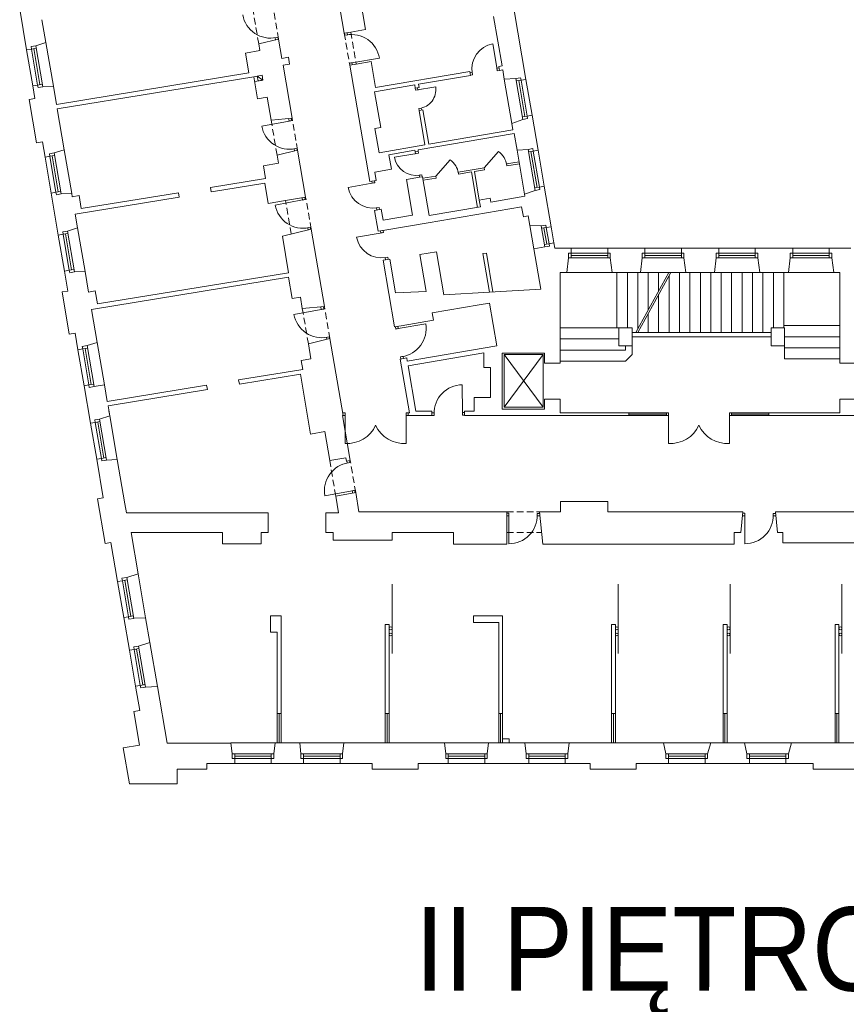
# Model space of a CAD drawing. Header units: centimetres. Extents: x 695802 to 711011, y 25963 to 44188.
# Tile 142 of 157: x 701340 to 701467, y 40431 to 40582. Entities that reach past the tile are written whole.
import ezdxf

# ---------------------------------------------------------------- set-up
doc = ezdxf.new("R2010")
doc.units = ezdxf.units.CM
doc.linetypes.add('DASHED', pattern=[19.05, 12.7, -6.35])
for name, color, linetype, lineweight in [('Drzwi i okna', 51, 'Continuous', 9), ('Kanały wentylacyjne', 3, 'Continuous', 9), ('Opis', 102, 'Continuous', 9), ('Przekrojowa', 253, 'Continuous', 25), ('Ramka', 255, 'Continuous', 9), ('Widokowa', 140, 'Continuous', 9)]:
    doc.layers.add(name, color=color, linetype=linetype, lineweight=lineweight)
doc.styles.add('ARIELCE', font='arial.ttf', dxfattribs={"width": 0.9})

# ---------------------------------------------------------------- blocks, each defined once
blk = doc.blocks.new('zw$2918')
at = {"layer": 'Drzwi i okna', "color": 0, "lineweight": 0}
for p, q in [((1137, -1809.3), (1145.8, -1807.7)), ((1138, -1809.1), (1139.1, -1815.5)), ((1145.8, -1807.7), (1146.9, -1813.6)), ((1351.6, -1801.4), (1350.5, -1794.9)), ((1360.5, -1799.9), (1351.6, -1801.4)), ((1359.5, -1800.1), (1358.4, -1793.6)), ((1818.8, -1907), (1805.9, -1828.1)), ((1373.6, -1885.8), (1458, -1871.9)), ((1374.6, -1885.7), (1365.7, -1887.1)), ((1365.7, -1887.1), (1366.8, -1893.5)), ((1374.7, -1892.2), (1373.6, -1885.8)), ((1817.9, -1901.6), (1819.4, -1910.5)), ((1824.5, -1901.5), (1818.1, -1902.6)), ((1742.2, -1915), (1735.7, -1916.1)), ((1743.5, -1922.9), (1737, -1924)), ((1742, -1914), (1743.5, -1922.9)), ((1819.4, -1910.5), (1825.8, -1909.4)), ((1568.7, -1970.2), (1567.6, -1963.7)), ((1568.7, -1970.2), (1630.4, -1960.2)), ((1575.6, -1969), (1574.5, -1962.5)), ((1577.6, -1968.8), (1568.7, -1970.2)), ((1585.5, -2025.1), (1578.6, -2026.3)), ((1586.5, -2031.5), (1585.5, -2025.1)), ((1578.6, -2026.3), (1579.6, -2032.7)), ((1180.6, -2064.7), (1096.5, -2080.2)), ((1179.1, -2056.7), (1180.6, -2064.7)), ((1179.6, -2064.9), (1188.4, -2063.3)), ((1188.4, -2063.3), (1187.1, -2056.2)), ((1195.3, -2150.4), (1204.2, -2148.8)), ((1196.3, -2150.2), (1197.3, -2155.8)), ((1204.2, -2148.8), (1205.2, -2154.5)), ((1572.8, -2164.4), (1503.7, -2175.8)), ((1568.4, -2165.1), (1567.3, -2158.6)), ((1568.4, -2165.1), (1577.2, -2163.6)), ((1577.2, -2163.6), (1576.2, -2157.1)), ((1579.3, -2231.1), (1588.2, -2229.7)), ((1580.4, -2237.5), (1579.3, -2231.1)), ((1588.2, -2229.7), (1589.2, -2236.1)), ((1440.3, -2254.8), (1361.5, -2268.6)), ((1434.7, -2249.2), (1435.8, -2255.6)), ((1434.8, -2255.8), (1443.7, -2254.2)), ((1443.7, -2254.2), (1442.6, -2247.8)), ((1222, -2307.2), (1137.9, -2322.7)), ((1220.8, -2300.3), (1222, -2307.2)), ((1221.1, -2307.4), (1229.9, -2305.8)), ((1229.9, -2305.8), (1228.6, -2298.7)), ((1448.1, -2331.5), (1456.9, -2330)), ((1449.1, -2331.4), (1450.2, -2337.9)), ((1456.9, -2330), (1458.1, -2336.5)), ((1236.8, -2392.9), (1245.6, -2391.2)), ((1237.8, -2392.7), (1238.9, -2399)), ((1245.6, -2391.2), (1246.7, -2397)), ((1466.6, -2407.6), (1387.8, -2421.4)), ((1461, -2402), (1462.2, -2408.4)), ((1461.2, -2408.5), (1470, -2407)), ((1470, -2407), (1468.9, -2400.6)), ((1474.4, -2484.3), (1483.3, -2482.8)), ((1475.4, -2484.1), (1476.5, -2490.6)), ((1483.3, -2482.8), (1484.4, -2489.3)), ((1279.5, -2643.3), (1195.4, -2658.8)), ((1278, -2635.3), (1279.5, -2643.3)), ((1278.5, -2643.5), (1287.4, -2641.9)), ((1287.4, -2641.9), (1286, -2634.6)), ((1515.7, -2701.9), (1600, -2687.6)), ((1507.8, -2703.3), (1506.6, -2696.3)), ((1516.7, -2701.7), (1507.8, -2703.3)), ((1514.5, -2695), (1515.7, -2701.9)), ((1294.2, -2729), (1303.1, -2727.4)), ((1295.2, -2728.8), (1296.4, -2735.1)), ((1303.1, -2727.4), (1304.2, -2733.2)), ((1531.2, -2787.4), (1522.3, -2788.9)), ((1522.3, -2788.9), (1523.3, -2794.9)), ((1530.2, -2787.6), (1531.2, -2793.6)), ((1712.5, -2960), (1712.1, -2874.5)), ((1352.7, -2961.1), (1346.2, -2961.1)), ((1352.6, -2970.1), (1352.7, -2961.1)), ((1539.7, -2970.1), (1539.7, -2961.1)), ((1539.7, -2961.1), (1546.2, -2961.1)), ((1625.6, -2960.5), (1619, -2960.5)), ((1625.6, -2959.5), (1625.6, -2968.5)), ((1712.5, -2959), (1712.5, -2968)), ((1719, -2960), (1712.5, -2960)), ((2344.7, -2961.1), (2338.2, -2961.1)), ((2344.7, -2970.1), (2344.7, -2961.1)), ((2531.8, -2970.1), (2531.7, -2961.1)), ((2531.7, -2961.1), (2538.2, -2961.1)), ((1346.2, -2969.1), (1352.6, -2969.1)), ((1352.6, -2969.1), (1352.5, -3054.6)), ((1546.2, -2969.1), (1539.7, -2969.1)), ((1539.7, -2969.1), (1539.8, -3054.6)), ((1625.6, -2968.5), (1619, -2968.5)), ((1712.5, -2968), (1719, -2968)), ((2338.2, -2969.1), (2344.7, -2969.1)), ((2344.7, -2969.1), (2344.6, -3054.6)), ((2538.2, -2969.1), (2531.8, -2969.1)), ((2531.8, -2969.1), (2531.9, -3054.6)), ((1359.2, -3114.6), (1358.2, -3109)), ((1358.2, -3114.8), (1367, -3113.2)), ((1367, -3113.2), (1366, -3107.4)), ((1374.5, -3200.2), (1290.3, -3215.2)), ((1373.5, -3200.3), (1382.3, -3198.7)), ((1375.7, -3207.2), (1374.5, -3200.2)), ((1382.3, -3198.7), (1383.6, -3205.9)), ((1855.3, -3269), (1848.8, -3269)), ((1848.8, -3277), (1855.3, -3277)), ((1855.3, -3277), (1855.1, -3362.5)), ((1855.3, -3278), (1855.3, -3269)), ((1942.2, -3278.2), (1942.2, -3269.2)), ((1942.2, -3269.2), (1948.8, -3269.2)), ((1942.2, -3277.2), (1950.1, -3277.2)), ((2571.6, -3277), (2579.4, -3277)), ((2579.4, -3269), (2572.9, -3269)), ((2579.4, -3277), (2579.3, -3362.5)), ((2579.4, -3278), (2579.4, -3269)), ((2666.3, -3278.2), (2666.3, -3269.2)), ((2666.3, -3269.2), (2672.9, -3269.2)), ((2666.3, -3277.2), (2674.2, -3277.2))]:
    blk.add_line(p, q, dxfattribs=at)
at = {"layer": 'Drzwi i okna', "color": 0, "lineweight": 0, "ltscale": 1.6}
for p, q in [((1778.9, -2208.5), (1823.5, -2158.4)), ((1630.6, -2233.8), (1675.1, -2183.8))]:
    blk.add_line(p, q, dxfattribs=at)
for centre, radius, start, end in [((1123.5, -1723.6), 86.7, 190.2929, 281.9036), ((1372.3, -1885.9), 86.7, 9.2331, 100.8437), ((1573.2, -1968.6), 57.8, 276.9522, 8.388), ((1181.8, -2064.7), 86.7, 190.2929, 281.9036), ((1787, -2208.6), 62, 8.3094, 53.9766), ((1638.7, -2234), 62, 8.3094, 53.9766), ((1223.3, -2307.2), 86.7, 190.2929, 281.9036), ((1280.8, -2643.3), 86.7, 190.2929, 281.9036), ((1514.5, -2702.3), 86.7, 278.1541, 9.7648), ((1712.3, -2961.3), 86.7, 90.1458, 181.7564), ((1359.1, -2959.4), 95.4, 266.0716, 335.8764), ((1533.3, -2959.4), 95.4, 204.1236, 273.9284), ((2351.1, -2959.4), 95.4, 266.0716, 335.8764), ((2525.3, -2959.4), 95.4, 204.1236, 273.9284), ((1375.7, -3199.7), 86.7, 98.6519, 190.2626), ((1855.5, -3275.8), 86.7, 269.7794, 1.39), ((2579.6, -3275.8), 86.7, 269.7794, 1.39)]:
    blk.add_arc(centre, radius, start, end, dxfattribs=at)
at = {"layer": 'Drzwi i okna', "color": 0, "lineweight": 0}
for centre, radius, start, end in [((1819.3, -1904.7), 77.8, 99.9306, 189.3047), ((1357.5, -1809.3), 78.2, 277.7082, 281.0068), ((1741.5, -1918.6), 78.2, 7.6634, 10.962), ((1198.1, -2141), 78.2, 98.7681, 102.0666), ((1570.3, -2164.2), 67.5, 189.8932, 279.8733), ((1569.9, -2153.5), 78.2, 277.7578, 281.0564), ((1452.6, -2332), 78.2, 98.2531, 101.5517), ((1437.9, -2254.4), 77.8, 190.5203, 279.8944), ((1239.5, -2383.4), 78.2, 98.7681, 102.0666), ((1479, -2484.8), 78.2, 98.2531, 101.5517), ((1464.2, -2407.1), 77.8, 190.5203, 279.8944), ((1297, -2719.6), 78.2, 98.7681, 102.0666), ((1525.4, -2779.5), 78.2, 97.9911, 101.2896), ((1634.4, -2963.8), 78.2, 358.6209, 1.9195), ((1430.8, -2965.8), 78.2, 178.2653, 181.5639), ((1461.5, -2965.8), 78.2, 358.4361, 1.7347), ((2422.8, -2965.8), 78.2, 178.2653, 181.5639), ((2453.6, -2965.8), 78.2, 358.4361, 1.7347), ((1364.1, -3122.6), 78.2, 278.4889, 281.7875), ((1933.4, -3273.7), 78.2, 178.2545, 181.5531), ((2657.5, -3273.7), 78.2, 178.2545, 181.5531)]:
    blk.add_arc(centre, radius, start, end, dxfattribs=at)
at = {"layer": 'Kanały wentylacyjne', "color": 0, "lineweight": 0}
for p, q in [((1093.3, -1925.2), (1072.1, -1928.8)), ((1083.1, -1926.9), (1097.9, -1924.4)), ((1085.7, -1941.7), (1083.1, -1926.9)), ((1083.1, -1926.9), (1100.4, -1939.1)), ((1097.9, -1924.4), (1100.4, -1939.1)), ((1095.9, -1939.9), (1074.7, -1943.6)), ((1100.4, -1939.1), (1085.7, -1941.7))]:
    blk.add_line(p, q, dxfattribs=at)
at = {"layer": 'Przekrojowa', "color": 0, "lineweight": 0, "ltscale": 1.6}
for p, q in [((1301.4, -1512.1), (1349.9, -1795)), ((1385.2, -1607.3), (1415.4, -1783.7)), ((375.3, -1846.3), (353.9, -1721.1)), ((1907.2, -1936.8), (1869.9, -1718.9)), ((1834, -1895.8), (1808.1, -1744.1)), ((422.3, -1753.6), (434.3, -1823.6)), ((1148.5, -1813.2), (1087.4, -1828.1)), ((1148.5, -1813.2), (1158.6, -1872.4)), ((1349.9, -1795), (1369.8, -1791.6)), ((1369.8, -1791.6), (1415.4, -1783.8)), ((434.3, -1823.6), (403.3, -1833.7)), ((1087.4, -1828.1), (1090.9, -1848.4)), ((1090.9, -1848.4), (1046.5, -1856)), ((1046.5, -1856), (1057, -1917.1)), ((1158.6, -1872.4), (1178.3, -1869)), ((1178.3, -1869), (1181.9, -1889.7)), ((1162.2, -1893.1), (1181.9, -1889.7)), ((1162.2, -1893.1), (1190, -2055.7)), ((1190, -2055.7), (1162.2, -1893.1)), ((1366.8, -1893.5), (1386.7, -1890.1)), ((1366.8, -1893.5), (1427.9, -2250.3)), ((1386.7, -1890.1), (1432.3, -1882.3)), ((1432.3, -1882.3), (1445.9, -1962.2)), ((1823.8, -1897.6), (1834, -1895.8)), ((1823.8, -1897.6), (1825.8, -1909.4)), ((1057, -1917.1), (466.8, -2013.8)), ((1072.1, -1928.8), (469.2, -2027.6)), ((1083.8, -1996.7), (1072.1, -1928.8)), ((1445.9, -1962.2), (1735.1, -1912.7)), ((1577.8, -1951.8), (1737.1, -1924.6)), ((1735.1, -1912.7), (1737.1, -1924.6)), ((1825.8, -1909.4), (1836.1, -1907.7)), ((1836.1, -1907.7), (1841, -1936.4)), ((1841, -1936.4), (1876.5, -1934.1)), ((394.2, -1956.7), (400.7, -1995.2)), ((457.3, -1957.9), (424.7, -1959.2)), ((466.8, -2013.8), (457.3, -1957.9)), ((1443, -1974.9), (1566, -1953.8)), ((1566, -1953.8), (1567.6, -1963.7)), ((1567.6, -1963.7), (1579.5, -1961.7)), ((1577.8, -1951.8), (1579.5, -1961.7)), ((1113.3, -1991.7), (1083.8, -1996.7)), ((1125.3, -2061.7), (1113.3, -1991.7)), ((1443, -1974.9), (1461.8, -2084.3)), ((400.7, -1995.2), (383, -1998.2)), ((405.7, -2131.3), (383, -1998.2)), ((469.2, -2027.6), (490.6, -2152.8)), ((1579.5, -2032.7), (1591.3, -2030.7)), ((1579.5, -2032.7), (1597.6, -2138.1)), ((1591.3, -2030.7), (1609.4, -2136.1)), ((1944.4, -2154.6), (1926, -2047.2)), ((1190, -2055.7), (1125.3, -2061.7)), ((1443.8, -2087.3), (1461.8, -2084.3)), ((1864.2, -2072.4), (1898, -2059.9)), ((1864.2, -2072.4), (1867.6, -2092)), ((1456.6, -2162.2), (1443.8, -2087.3)), ((1576.5, -2153), (1871.2, -2102.6)), ((1609.4, -2136.1), (1867.6, -2092)), ((1880, -2154.2), (1871.2, -2102.6)), ((423.5, -2128.2), (405.7, -2131.3)), ((431.6, -2175.6), (423.5, -2128.2)), ((1597.6, -2138.1), (1456.6, -2162.2)), ((490.6, -2152.8), (459.6, -2162.9)), ((1206.8, -2154.3), (1143.8, -2169.6)), ((1143.8, -2169.6), (1148, -2194.6)), ((1231.4, -2298.2), (1206.8, -2154.3)), ((1486.8, -2168.3), (1566.6, -2154.7)), ((1494.4, -2212.7), (1486.8, -2168.3)), ((1566.6, -2154.7), (1567.3, -2158.6)), ((1567.3, -2158.6), (1577.1, -2156.9)), ((1576.5, -2153), (1577.1, -2156.9)), ((1880, -2154.2), (1913.8, -2152)), ((1148, -2194.6), (1101.7, -2202.5)), ((1101.7, -2202.5), (1108.3, -2241.1)), ((1443.7, -2221.3), (1494.4, -2212.7)), ((1443.7, -2221.3), (1448.1, -2246.9)), ((1580.4, -2237.5), (1590.2, -2235.8)), ((1590.2, -2235.8), (1610, -2355.2)), ((1108.3, -2241.1), (939.6, -2268.7)), ((1105.7, -2255.7), (942.1, -2282.5)), ((1116.4, -2317.8), (1105.7, -2255.7)), ((1427.9, -2250.3), (1448.1, -2246.9)), ((1580.4, -2237.5), (1540.9, -2244.3)), ((1559.1, -2353.8), (1540.9, -2244.3)), ((1963.3, -2265), (1984.5, -2389.1)), ((472.5, -2415.1), (450.5, -2285.9)), ((513.6, -2287.2), (481, -2288.5)), ((515.2, -2297), (513.6, -2287.2)), ((536, -2293.6), (515.2, -2297)), ((542.8, -2333.8), (536, -2293.6)), ((840.9, -2284.9), (542.8, -2333.8)), ((840.9, -2284.9), (843.2, -2298.7)), ((939.6, -2268.7), (941.9, -2282.5)), ((1904.2, -2295.8), (1799.8, -2313.6)), ((1903.1, -2289.6), (1935.3, -2277.7)), ((1903.1, -2289.6), (1904.2, -2295.8)), ((843.2, -2298.7), (524.5, -2351)), ((1169.6, -2308.7), (1116.4, -2317.8)), ((1231.4, -2298.2), (1169.6, -2308.7)), ((1797.7, -2301.8), (1764.2, -2307.5)), ((1767.8, -2328.2), (1764.2, -2307.5)), ((1799.8, -2313.6), (1797.7, -2301.8)), ((531.5, -2392.3), (524.5, -2351)), ((1443.1, -2339), (1463.3, -2335.6)), ((1443.1, -2339), (1454.1, -2403.1)), ((1468.9, -2369.2), (1463.3, -2335.6)), ((1559.1, -2353.8), (1468.9, -2369.2)), ((1607.4, -2376.9), (1894.2, -2327.9)), ((1767.8, -2328.2), (1610, -2355.2)), ((1899.4, -2358.5), (1894.2, -2327.9)), ((1899.4, -2358.5), (1914.5, -2355.9)), ((1919.6, -2385.9), (1914.5, -2355.9)), ((1474.3, -2399.7), (1607.4, -2376.9)), ((1919.6, -2385.9), (1953.9, -2386.5)), ((531.5, -2392.3), (500.6, -2402.4)), ((1248.3, -2396.7), (1159.9, -2418.3)), ((1288.9, -2634.3), (1248.3, -2396.7)), ((1454.1, -2403.1), (1474.3, -2399.7)), ((1159.9, -2418.3), (1179.1, -2530.4)), ((1993, -2438.8), (1993.9, -2444.3)), ((1993, -2438.8), (1995.8, -2455.3)), ((1581.5, -2474.7), (1632.8, -2465.9)), ((1581.5, -2474.7), (1599.9, -2582.3)), ((1632.8, -2465.9), (1655.4, -2598)), ((1965, -2451.5), (1931.8, -2457.2)), ((1931.8, -2457.2), (1952.9, -2580.6)), ((1931.8, -2457.2), (1932.7, -2462.3)), ((2046.2, -2455.3), (1995.8, -2455.3)), ((2272.2, -2455.3), (2158.2, -2455.3)), ((2499.2, -2455.3), (2384.2, -2455.3)), ((2726.2, -2455.3), (2611.2, -2455.3)), ((2903.8, -2455.3), (2838.2, -2455.3)), ((1469.3, -2491.8), (1489.5, -2488.4)), ((1469.3, -2491.8), (1504.5, -2696.8)), ((1489.5, -2488.4), (1507.2, -2591.9)), ((2032.6, -2530.3), (2038.4, -2485.1)), ((2171.7, -2530.3), (2166, -2485.1)), ((2258.6, -2530.3), (2264.4, -2485.1)), ((2397.7, -2530.3), (2392, -2485.1)), ((2485.6, -2530.3), (2491.4, -2485.1)), ((2624.7, -2530.3), (2619, -2485.1)), ((2712.6, -2530.3), (2718.4, -2485.1)), ((2851.7, -2530.3), (2846, -2485.1)), ((501.9, -2586.6), (491.4, -2525.5)), ((554.5, -2526.7), (522, -2528)), ((554.5, -2526.7), (565.3, -2589.8)), ((1179.1, -2530.4), (592.9, -2626.5)), ((2011.9, -2808.1), (2011.9, -2530.3)), ((2032.6, -2530.3), (2011.9, -2530.3)), ((2258.6, -2530.3), (2171.7, -2530.3)), ((2485.6, -2530.3), (2397.7, -2530.3)), ((2712.6, -2530.3), (2624.7, -2530.3)), ((2870.9, -2530.3), (2851.7, -2530.3)), ((2870.9, -2808.1), (2870.9, -2530.3)), ((1179.2, -2544.6), (574.5, -2643.7)), ((1179.2, -2544.6), (1190.3, -2609.6)), ((501.9, -2586.6), (484.1, -2589.6)), ((506.2, -2718.7), (484.1, -2589.6)), ((586, -2586.4), (565.3, -2589.8)), ((592.9, -2626.5), (586, -2586.4)), ((1507.2, -2591.9), (1600.9, -2588.2)), ((1599.9, -2582.3), (1600.9, -2588.2)), ((1795.1, -2589.8), (1655.4, -2598)), ((1952.9, -2580.6), (1795.1, -2589.8)), ((1190.3, -2609.6), (1215.2, -2605.3)), ((1215.2, -2605.3), (1221.2, -2640.6)), ((1619.4, -2653.9), (1764.3, -2629.1)), ((1764.3, -2629.1), (1795.8, -2623.7)), ((1818.2, -2754.8), (1795.8, -2623.7)), ((574.5, -2643.7), (591.7, -2744.2)), ((1288.9, -2634.3), (1221.2, -2640.6)), ((1623.2, -2676.5), (1619.4, -2653.9)), ((1524.7, -2693.4), (1623.2, -2676.5)), ((523.9, -2715.7), (506.2, -2718.7)), ((532.7, -2767), (523.9, -2715.7)), ((1504.5, -2696.8), (1524.7, -2693.4)), ((2191.9, -2699.8), (2191.9, -2754.8)), ((2232.9, -2699.8), (2191.9, -2699.8)), ((2232.9, -2754.8), (2232.9, -2699.8)), ((2659.9, -2754.8), (2659.9, -2699.8)), ((2700.9, -2699.8), (2659.9, -2699.8)), ((2700.9, -2754.8), (2700.9, -2699.8)), ((591.7, -2744.2), (560.7, -2754.3)), ((1305.8, -2732.9), (1239.8, -2748.9)), ((1239.8, -2748.9), (1247.6, -2794.5)), ((1346.2, -2969.1), (1305.8, -2732.9)), ((2232.9, -2726.8), (2659.9, -2726.8)), ((1543.2, -2801.8), (1818.2, -2754.8)), ((1545.7, -2816.2), (1778.5, -2776.4)), ((1778.5, -2821.3), (1778.5, -2776.4)), ((1834.3, -2949.8), (1834.3, -2777)), ((1834.3, -2777), (1963.9, -2777)), ((1963.9, -2777), (1963.9, -2808.1)), ((2191.9, -2754.8), (2232.9, -2754.8)), ((2659.9, -2754.8), (2700.9, -2754.8)), ((1247.6, -2794.5), (1218, -2799.6)), ((1218, -2799.6), (1222.7, -2827.2)), ((1521.4, -2795.4), (1541.5, -2792)), ((1521.4, -2795.4), (1549.7, -2961.1)), ((1541.6, -2791.9), (1543.2, -2801.8)), ((2011.9, -2808.1), (1963.9, -2808.1)), ((2918.9, -2808.1), (2870.9, -2808.1)), ((1222.7, -2827.2), (1025.6, -2859.6)), ((1545.7, -2816.2), (1569.5, -2955.1)), ((1798.5, -2821.3), (1778.5, -2821.3)), ((1798.5, -2913.3), (1798.5, -2821.3)), ((1025.6, -2859.6), (1028, -2873.1)), ((1215.3, -2842.4), (1028, -2873.1)), ((1246.6, -3025.7), (1215.3, -2842.4)), ((571.3, -2992.7), (551.6, -2877.4)), ((582.2, -2880), (614, -2874.6)), ((614, -2874.6), (622.7, -2925.6)), ((927.6, -2875.6), (622.7, -2925.6)), ((930, -2889.1), (625, -2939.1)), ((927.6, -2875.6), (930, -2889.1)), ((1748.5, -2955.1), (1748.5, -2913.3)), ((1748.5, -2913.3), (1798.5, -2913.3)), ((2011.9, -2919.1), (1963.9, -2919.1)), ((1963.9, -2919.1), (1963.9, -2949.8)), ((2011.9, -2961.1), (2011.9, -2919.1)), ((2870.9, -2961.1), (2870.9, -2919.1)), ((2918.9, -2919.1), (2870.9, -2919.1)), ((625, -2939.1), (630.3, -2970)), ((627.8, -2955), (630.3, -2970)), ((1546.2, -2969.1), (1546.2, -2961.1)), ((1546.2, -2961.1), (1549.7, -2961.1)), ((1569.5, -2955.1), (1619, -2955.1)), ((1619, -2955.1), (1619, -2969.1)), ((1719, -2955.1), (1748.5, -2955.1)), ((1719, -2955.1), (1719, -2969.1)), ((1963.9, -2949.8), (1834.3, -2949.8)), ((2222.8, -2961.1), (2011.9, -2961.1)), ((2222.8, -2969.1), (2222.8, -2961.1)), ((2652.8, -2969.1), (2652.8, -2961.1)), ((2652.8, -2961.1), (2870.9, -2961.1)), ((630.3, -2970), (599.3, -2980)), ((1344.5, -2969.1), (1368.1, -3107.1)), ((1346.2, -2969.1), (1344.5, -2969.1)), ((1619, -2969.1), (1546.2, -2969.1)), ((1787.9, -2969.1), (1719, -2969.1)), ((2011.9, -2969.1), (1787.9, -2969.1)), ((1999.9, -2969.1), (1996.9, -2969.1)), ((2011.9, -2969.1), (2222.8, -2969.1)), ((2870.9, -2969.1), (2652.8, -2969.1)), ((2870.9, -2969.1), (3128.8, -2969.1)), ((1290, -3018.3), (1246.6, -3025.7)), ((1305.1, -3106.7), (1290, -3018.3)), ((610.4, -3221.4), (590.2, -3103.1)), ((653.3, -3104.3), (620.7, -3105.6)), ((653.3, -3104.3), (676.4, -3239.5)), ((1354.4, -3098.3), (1305.1, -3106.7)), ((1354.4, -3098.3), (1356.3, -3109.1)), ((1368.1, -3107.1), (1356.3, -3109.1)), ((610.4, -3221.4), (592.7, -3224.4)), ((616.1, -3361.4), (592.7, -3224.4)), ((1384.9, -3205.7), (1323.8, -3216.1)), ((1323.8, -3216.1), (1332.6, -3267.4)), ((1384.9, -3205.7), (1394.9, -3264.1)), ((2158.9, -3232.8), (2013.9, -3232.8)), ((2013.9, -3232.8), (2013.9, -3264.1)), ((2158.9, -3264.1), (2158.9, -3232.8)), ((681.2, -3267.4), (676.4, -3239.5)), ((1394.9, -3264.1), (1848.8, -3264.1)), ((1848.8, -3264.1), (1848.8, -3328.1)), ((2013.9, -3264.1), (1948.8, -3264.1)), ((1948.8, -3264.3), (1958.7, -3363.7)), ((2158.9, -3264.1), (2572.9, -3264.1)), ((2572.9, -3264.1), (2566.6, -3327.7)), ((2672.9, -3264.1), (3384.5, -3264.1)), ((2672.9, -3264.1), (2679.3, -3327.7)), ((1116.8, -3267.4), (681.2, -3267.4)), ((1116.8, -3328.1), (1116.8, -3267.4)), ((1332.6, -3267.4), (1293.8, -3267.4)), ((1293.8, -3328.1), (1293.8, -3267.4)), ((717.2, -3454.7), (695.6, -3328.1)), ((975.8, -3328.1), (695.6, -3328.1)), ((975.8, -3363.1), (975.8, -3328.1)), ((1116.8, -3328.1), (1094.8, -3328.1)), ((1094.8, -3328.1), (1094.8, -3363.1)), ((1315.8, -3328.1), (1293.8, -3328.1)), ((1315.8, -3351.7), (1315.8, -3328.1)), ((1496.8, -3351.7), (1315.8, -3351.7)), ((1684.8, -3328.1), (1496.8, -3328.1)), ((1496.8, -3328.1), (1496.8, -3351.7)), ((1684.8, -3363.7), (1684.8, -3328.1)), ((1848.8, -3328.1), (1848.8, -3363.7)), ((2566.6, -3327.7), (2545.9, -3327.7)), ((2545.9, -3327.7), (2545.9, -3363.7)), ((2679.3, -3327.7), (2695.9, -3327.7)), ((2695.9, -3327.7), (2695.9, -3351.7)), ((2695.9, -3359.7), (2695.9, -3351.7)), ((633.8, -3358.4), (616.1, -3361.4)), ((654.4, -3478.6), (633.8, -3358.4)), ((1094.8, -3363.1), (975.8, -3363.1)), ((1848.8, -3363.7), (1684.8, -3363.7)), ((1958.7, -3363.7), (2196.9, -3363.7)), ((2545.9, -3363.7), (2196.9, -3363.7)), ((2855.7, -3359.7), (2695.9, -3359.7)), ((3319.7, -3359.7), (2855.7, -3359.7)), ((717.2, -3454.7), (682.4, -3466)), ((690.5, -3689.6), (673.3, -3589)), ((740.4, -3590.1), (703.8, -3591.5)), ((753.3, -3665.6), (740.4, -3590.1)), ((1156.1, -3583.7), (1123.1, -3583.7)), ((1123.1, -3583.7), (1123.1, -3633.7)), ((1156.1, -3883.7), (1156.1, -3583.7)), ((1835.7, -3583.7), (1746.7, -3583.7)), ((1746.7, -3583.7), (1746.7, -3604.7)), ((1835.7, -3583.7), (1821.7, -3583.7)), ((1835.7, -3883.7), (1835.7, -3583.7)), ((1487.7, -3610.7), (1475.7, -3610.7)), ((1475.7, -3610.7), (1475.7, -3883.7)), ((1487.7, -3883.7), (1487.7, -3610.7)), ((1823.7, -3604.7), (1746.7, -3604.7)), ((1823.7, -3604.7), (1823.7, -3883.7)), ((2181.7, -3610.7), (2169.7, -3610.7)), ((2169.7, -3610.7), (2169.7, -3883.7)), ((2181.7, -3883.7), (2181.7, -3610.7)), ((2524.7, -3610.7), (2512.7, -3610.7)), ((2512.7, -3610.7), (2512.7, -3883.7)), ((2524.7, -3883.7), (2524.7, -3610.7)), ((2867.7, -3610.7), (2855.7, -3610.7)), ((2855.7, -3610.7), (2855.7, -3883.7)), ((2867.7, -3883.7), (2867.7, -3610.7)), ((1123.1, -3633.7), (1144.1, -3633.7)), ((1144.1, -3633.7), (1144.1, -3883.7)), ((753.3, -3665.6), (718.5, -3676.9)), ((722.1, -3874.9), (709.3, -3800)), ((776.5, -3801), (739.9, -3802.5)), ((806.1, -3974.4), (776.5, -3801)), ((722.1, -3874.9), (704.4, -3877.9)), ((722, -3980.7), (704.4, -3877.9)), ((1156.1, -3883.7), (1144.1, -3883.7)), ((1487.7, -3883.7), (1475.7, -3883.7)), ((1835.7, -3883.7), (1823.7, -3883.7)), ((2181.7, -3883.7), (2169.7, -3883.7)), ((2524.7, -3883.7), (2512.7, -3883.7)), ((2867.7, -3883.7), (2855.7, -3883.7)), ((722, -3980.7), (671.6, -3989.3)), ((690.6, -4099.8), (671.6, -3989.3)), ((1000.3, -3974.4), (806.1, -3974.4)), ((1137.7, -3973.7), (1213.2, -3973.7)), ((1348.7, -3973.7), (1429.7, -3973.7)), ((1657.2, -3973.7), (1429.7, -3973.7)), ((1904.2, -3973.7), (1792.7, -3973.7)), ((1813.7, -3973.7), (1827.7, -3973.7)), ((1835.7, -3973.7), (1835.7, -3961.7)), ((1835.7, -3961.7), (1855.7, -3961.7)), ((1855.7, -3961.7), (1855.7, -3973.7)), ((2161.7, -3973.7), (2039.7, -3973.7)), ((2161.7, -3973.7), (2175.7, -3973.7)), ((2175.7, -3973.7), (2329.5, -3973.7)), ((2329.5, -3973.7), (2337.1, -4007.1)), ((2474.5, -3973.7), (2464.7, -4007.1)), ((2474.5, -3973.7), (2577.5, -3973.7)), ((2506.7, -3973.7), (2520.7, -3973.7)), ((2577.5, -3973.7), (2585.1, -4007.1)), ((2722.5, -3973.7), (2712.7, -4007.1)), ((2851.7, -3973.7), (2722.5, -3973.7)), ((2851.7, -3973.7), (2865.7, -3973.7)), ((2998.5, -3973.7), (2865.7, -3973.7)), ((1133.7, -4021.9), (1133.7, -4007.1)), ((1344.7, -4021.9), (1344.7, -4007.1)), ((1788.7, -4021.9), (1788.7, -4007.1)), ((2035.7, -4021.9), (2035.7, -4007.1)), ((1013.9, -4036.8), (927.9, -4036.8)), ((927.9, -4036.8), (927.9, -4054.8)), ((1224.9, -4036.8), (1125.9, -4036.8)), ((1435.9, -4036.8), (1336.9, -4036.8)), ((1435.9, -4036.8), (1435.9, -4054.8)), ((1668.9, -4036.8), (1576.9, -4036.8)), ((1576.9, -4036.8), (1576.9, -4054.8)), ((1915.9, -4036.8), (1780.9, -4036.8)), ((2104.9, -4036.8), (2027.9, -4036.8)), ((2104.9, -4054.8), (2104.9, -4036.8)), ((2344.9, -4036.8), (2245.9, -4036.8)), ((2245.9, -4036.8), (2245.9, -4054.8)), ((2456.9, -4036.8), (2592.9, -4036.8)), ((2704.9, -4036.8), (2788.9, -4036.8)), ((2788.9, -4036.8), (2788.9, -4054.8)), ((927.9, -4054.8), (836.9, -4054.8)), ((836.9, -4054.8), (836.9, -4099.8)), ((1576.9, -4054.8), (1435.9, -4054.8)), ((2245.9, -4054.8), (2104.9, -4054.8)), ((2788.9, -4054.8), (2926.9, -4054.8)), ((836.9, -4099.8), (690.6, -4099.8)), ((836.9, -4099.8), (701, -4099.8))]:
    blk.add_line(p, q, dxfattribs=at)
at = {"layer": 'Przekrojowa', "color": 0, "lineweight": 0}
for p, q in [((390, -1843.8), (375.3, -1846.3)), ((375.3, -1846.3), (390, -1843.8)), ((403.3, -1833.7), (388.7, -1836.1)), ((388.7, -1836.1), (390, -1843.8)), ((1876.5, -1934.1), (1891.1, -1931.7)), ((1891.1, -1931.7), (1892.4, -1939.3)), ((408.9, -1954.2), (394.2, -1956.7)), ((394.2, -1956.7), (408.9, -1954.2)), ((410.2, -1961.9), (408.9, -1954.2)), ((424.8, -1959.4), (410.2, -1961.9)), ((1892.4, -1939.3), (1907.2, -1936.8)), ((1907.2, -1936.8), (1892.4, -1939.3)), ((1911.3, -2049.7), (1926, -2047.2)), ((1926, -2047.2), (1911.3, -2049.7)), ((1912.6, -2057.4), (1911.3, -2049.7)), ((1898, -2059.9), (1912.6, -2057.4)), ((446.3, -2173), (431.6, -2175.6)), ((431.6, -2175.6), (446.3, -2173)), ((459.6, -2162.9), (445, -2165.4)), ((445, -2165.4), (446.3, -2173)), ((1913.8, -2152), (1928.4, -2149.5)), ((1928.4, -2149.5), (1929.7, -2157.2)), ((1929.7, -2157.2), (1944.4, -2154.6)), ((1944.4, -2154.6), (1929.7, -2157.2)), ((1948.6, -2267.6), (1963.3, -2265)), ((1963.3, -2265), (1948.6, -2267.6)), ((465.2, -2283.4), (450.5, -2285.9)), ((450.5, -2285.9), (465.2, -2283.4)), ((466.5, -2291.1), (465.2, -2283.4)), ((481.1, -2288.6), (466.5, -2291.1)), ((1935.3, -2277.7), (1949.9, -2275.2)), ((1949.9, -2275.2), (1948.6, -2267.6)), ((1953.9, -2386.5), (1968.5, -2384)), ((1953.9, -2386.5), (1968.5, -2384)), ((1968.5, -2384), (1969.8, -2391.6)), ((487.3, -2412.6), (472.5, -2415.1)), ((472.5, -2415.1), (487.3, -2412.6)), ((500.6, -2402.4), (486, -2404.9)), ((486, -2404.9), (487.3, -2412.6)), ((1969.8, -2391.6), (1984.5, -2389.1)), ((1984.5, -2389.1), (1969.8, -2391.6)), ((1978.3, -2441.4), (1993, -2438.8)), ((1993, -2438.8), (1978.3, -2441.4)), ((1979.6, -2449), (1978.3, -2441.4)), ((1965, -2451.5), (1979.6, -2449)), ((2038.4, -2485.1), (2038.4, -2470.3)), ((2038.4, -2470.3), (2046.2, -2470.3)), ((2046.2, -2470.3), (2046.2, -2455.3)), ((2046.2, -2455.3), (2046.2, -2470.3)), ((2158.2, -2470.3), (2158.2, -2455.3)), ((2158.2, -2455.3), (2158.2, -2470.3)), ((2166, -2470.3), (2158.2, -2470.3)), ((2166, -2485.1), (2166, -2470.3)), ((2264.4, -2485.1), (2264.4, -2470.3)), ((2264.4, -2470.3), (2272.2, -2470.3)), ((2272.2, -2470.3), (2272.2, -2455.3)), ((2272.2, -2455.3), (2272.2, -2470.3)), ((2384.2, -2470.3), (2384.2, -2455.3)), ((2384.2, -2455.3), (2384.2, -2470.3)), ((2392, -2470.3), (2384.2, -2470.3)), ((2392, -2485.1), (2392, -2470.3)), ((2491.4, -2485.1), (2491.4, -2470.3)), ((2491.4, -2470.3), (2499.2, -2470.3)), ((2499.2, -2470.3), (2499.2, -2455.3)), ((2499.2, -2455.3), (2499.2, -2470.3)), ((2611.2, -2470.3), (2611.2, -2455.3)), ((2611.2, -2455.3), (2611.2, -2470.3)), ((2619, -2470.3), (2611.2, -2470.3)), ((2619, -2485.1), (2619, -2470.3)), ((2718.4, -2485.1), (2718.4, -2470.3)), ((2718.4, -2470.3), (2726.2, -2470.3)), ((2726.2, -2470.3), (2726.2, -2455.3)), ((2726.2, -2455.3), (2726.2, -2470.3)), ((2838.2, -2470.3), (2838.2, -2455.3)), ((2838.2, -2455.3), (2838.2, -2470.3)), ((2846, -2470.3), (2838.2, -2470.3)), ((2846, -2485.1), (2846, -2470.3)), ((506.1, -2523), (491.4, -2525.5)), ((491.4, -2525.5), (506.1, -2523)), ((507.5, -2530.6), (506.1, -2523)), ((522, -2528.1), (507.5, -2530.6)), ((547.4, -2764.4), (532.7, -2767)), ((532.7, -2767), (547.4, -2764.4)), ((560.7, -2754.3), (546.1, -2756.8)), ((546.1, -2756.8), (547.4, -2764.4)), ((566.3, -2874.8), (551.6, -2877.4)), ((551.6, -2877.4), (566.3, -2874.8)), ((567.6, -2882.5), (566.3, -2874.8)), ((582.2, -2880), (567.6, -2882.5)), ((586, -2990.2), (571.3, -2992.7)), ((571.3, -2992.7), (586, -2990.2)), ((599.3, -2980), (584.7, -2982.5)), ((584.7, -2982.5), (586, -2990.2)), ((604.9, -3100.6), (590.2, -3103.1)), ((590.2, -3103.1), (604.9, -3100.6)), ((606.2, -3108.2), (604.9, -3100.6)), ((620.8, -3105.7), (606.2, -3108.2)), ((669.1, -3476.1), (654.4, -3478.6)), ((654.4, -3478.6), (669.1, -3476.1)), ((682.4, -3466), (667.8, -3468.5)), ((667.8, -3468.5), (669.1, -3476.1)), ((688, -3586.5), (673.3, -3589)), ((673.3, -3589), (688, -3586.5)), ((689.3, -3594.2), (688, -3586.5)), ((703.9, -3591.7), (689.3, -3594.2)), ((705.2, -3687.1), (690.5, -3689.6)), ((690.5, -3689.6), (705.2, -3687.1)), ((718.5, -3676.9), (703.9, -3679.4)), ((703.9, -3679.4), (705.2, -3687.1)), ((724.1, -3797.5), (709.3, -3800)), ((709.3, -3800), (724.1, -3797.5)), ((725.4, -3805.1), (724.1, -3797.5)), ((740, -3802.6), (725.4, -3805.1)), ((1002.2, -3973.7), (1006.1, -4007.1)), ((1137.7, -3973.7), (1133.7, -4007.1)), ((1213.2, -3973.7), (1217.1, -4007.1)), ((1348.7, -3973.7), (1344.7, -4007.1)), ((1657.2, -3973.7), (1661.1, -4007.1)), ((1792.7, -3973.7), (1788.7, -4007.1)), ((1904.2, -3973.7), (1908.1, -4007.1)), ((2039.7, -3973.7), (2035.7, -4007.1)), ((1006.1, -4007.1), (1006.1, -4021.9)), ((1217.1, -4007.1), (1217.1, -4021.9)), ((1661.1, -4007.1), (1661.1, -4021.9)), ((1908.1, -4007.1), (1908.1, -4021.9)), ((2337.1, -4007.1), (2337.1, -4021.9)), ((2464.7, -4007.1), (2464.7, -4021.9)), ((2585.1, -4007.1), (2585.1, -4021.9)), ((2712.7, -4007.1), (2712.7, -4021.9)), ((1006.1, -4021.9), (1013.9, -4021.9)), ((1013.9, -4021.9), (1013.9, -4036.8)), ((1013.9, -4036.8), (1013.9, -4021.9)), ((1133.7, -4021.9), (1125.9, -4021.9)), ((1125.9, -4021.9), (1125.9, -4036.8)), ((1125.9, -4036.8), (1125.9, -4021.9)), ((1217.1, -4021.9), (1224.9, -4021.9)), ((1224.9, -4021.9), (1224.9, -4036.8)), ((1224.9, -4036.8), (1224.9, -4021.9)), ((1344.7, -4021.9), (1336.9, -4021.9)), ((1336.9, -4021.9), (1336.9, -4036.8)), ((1336.9, -4036.8), (1336.9, -4021.9)), ((1661.1, -4021.9), (1668.9, -4021.9)), ((1668.9, -4021.9), (1668.9, -4036.8)), ((1668.9, -4036.8), (1668.9, -4021.9)), ((1788.7, -4021.9), (1780.9, -4021.9)), ((1780.9, -4021.9), (1780.9, -4036.8)), ((1780.9, -4036.8), (1780.9, -4021.9)), ((1908.1, -4021.9), (1915.9, -4021.9)), ((1915.9, -4021.9), (1915.9, -4036.8)), ((1915.9, -4036.8), (1915.9, -4021.9)), ((2035.7, -4021.9), (2027.9, -4021.9)), ((2027.9, -4021.9), (2027.9, -4036.8)), ((2027.9, -4036.8), (2027.9, -4021.9)), ((2337.1, -4021.9), (2344.9, -4021.9)), ((2344.9, -4021.9), (2344.9, -4036.8)), ((2344.9, -4036.8), (2344.9, -4021.9)), ((2464.7, -4021.9), (2456.9, -4021.9)), ((2456.9, -4021.9), (2456.9, -4036.8)), ((2456.9, -4036.8), (2456.9, -4021.9)), ((2585.1, -4021.9), (2592.9, -4021.9)), ((2592.9, -4021.9), (2592.9, -4036.8)), ((2592.9, -4036.8), (2592.9, -4021.9)), ((2712.7, -4021.9), (2704.9, -4021.9)), ((2704.9, -4021.9), (2704.9, -4036.8)), ((2704.9, -4036.8), (2704.9, -4021.9))]:
    blk.add_line(p, q, dxfattribs=at)
at = {"layer": 'Widokowa', "color": 0, "linetype": 'DASHED', "lineweight": 0, "ltscale": 1.6}
for p, q in [((1087.4, -1828.1), (1069, -1720.4)), ((1148.5, -1813.2), (1131.6, -1714.6)), ((1349.9, -1795), (1366.8, -1893.5)), ((1369.8, -1791.6), (1386.7, -1890.1)), ((1143.8, -2169.6), (1125.3, -2061.7)), ((1206.8, -2154.3), (1190, -2055.7)), ((1187.2, -2411.6), (1169.6, -2308.7)), ((1248.3, -2396.7), (1231.4, -2298.2)), ((1239.8, -2748.9), (1221.2, -2640.6)), ((1305.8, -2732.9), (1288.9, -2634.3)), ((1323.8, -3216.1), (1305.1, -3106.7)), ((1384.9, -3205.7), (1368.1, -3107.1)), ((1848.8, -3264.1), (1948.8, -3264.1)), ((1848.8, -3328.1), (1955.2, -3328.1))]:
    blk.add_line(p, q, dxfattribs=at)
at = {"layer": 'Widokowa', "color": 0, "lineweight": 0}
for p, q in [((390, -1843.8), (404.6, -1841.3)), ((408.9, -1954.4), (390, -1843.8)), ((416.2, -1953), (397.3, -1842.6)), ((424.8, -1959.4), (403.3, -1833.7)), ((1876.5, -1934.1), (1898, -2059.9)), ((408.9, -1954.2), (423.5, -1951.7)), ((1892.4, -1939.3), (1877.8, -1941.8)), ((1885.1, -1940.6), (1904, -2051)), ((1892.4, -1939.1), (1911.3, -2049.7)), ((1911.3, -2049.7), (1896.7, -2052.2)), ((446.3, -2173), (460.9, -2170.5)), ((465.2, -2283.7), (446.3, -2173)), ((472.5, -2282.2), (453.6, -2171.8)), ((481.1, -2288.6), (459.6, -2162.9)), ((1913.8, -2152), (1935.3, -2277.7)), ((1929.7, -2157.2), (1915.1, -2159.7)), ((1922.4, -2158.4), (1941.3, -2268.8)), ((1929.6, -2156.9), (1948.6, -2267.6)), ((465.2, -2283.4), (479.8, -2280.9)), ((1948.6, -2267.6), (1934, -2270)), ((1965, -2451.5), (1953.9, -2386.5)), ((487.3, -2412.6), (501.9, -2410.1)), ((506.2, -2523.2), (487.3, -2412.6)), ((513.4, -2521.7), (494.6, -2411.3)), ((522, -2528.1), (500.6, -2402.4)), ((1969.8, -2391.6), (1955.2, -2394.1)), ((1971, -2442.6), (1962.5, -2392.9)), ((1978.3, -2441.6), (1969.8, -2391.6)), ((1978.3, -2441.4), (1963.7, -2443.9)), ((2046, -2470.3), (2158.2, -2470.3)), ((2046.2, -2470.3), (2046.2, -2485.1)), ((2046.2, -2477.7), (2158.2, -2477.7)), ((2158.2, -2470.3), (2158.2, -2485.1)), ((2272, -2470.3), (2384.2, -2470.3)), ((2272.2, -2470.3), (2272.2, -2485.1)), ((2272.2, -2477.7), (2384.2, -2477.7)), ((2384.2, -2470.3), (2384.2, -2485.1)), ((2499, -2470.3), (2611.2, -2470.3)), ((2499.2, -2470.3), (2499.2, -2485.1)), ((2499.2, -2477.7), (2611.2, -2477.7)), ((2611.2, -2470.3), (2611.2, -2485.1)), ((2726, -2470.3), (2838.2, -2470.3)), ((2726.2, -2470.3), (2726.2, -2485.1)), ((2726.2, -2477.7), (2838.2, -2477.7)), ((2838.2, -2470.3), (2838.2, -2485.1)), ((2038.4, -2485.1), (2166, -2485.1)), ((2264.4, -2485.1), (2392, -2485.1)), ((2491.4, -2485.1), (2619, -2485.1)), ((2718.4, -2485.1), (2846, -2485.1)), ((506.1, -2523), (520.7, -2520.5)), ((547.4, -2764.4), (562, -2762)), ((566.4, -2875.1), (547.4, -2764.4)), ((573.6, -2873.6), (554.7, -2763.2)), ((582.2, -2880), (560.7, -2754.3)), ((566.3, -2874.8), (580.9, -2872.3)), ((586, -2990.2), (600.6, -2987.7)), ((605, -3100.8), (586, -2990.2)), ((612.2, -3099.3), (593.3, -2988.9)), ((620.8, -3105.7), (599.3, -2980)), ((604.9, -3100.6), (619.5, -3098.1)), ((669.1, -3476.1), (683.7, -3473.6)), ((688, -3586.7), (669.1, -3476.1)), ((695.3, -3585.3), (676.4, -3474.9)), ((703.9, -3591.7), (682.4, -3466)), ((688, -3586.5), (702.6, -3584)), ((705.2, -3687.1), (719.8, -3684.6)), ((724.1, -3797.7), (705.2, -3687.1)), ((731.4, -3796.2), (712.5, -3685.8)), ((740, -3802.6), (718.5, -3676.9)), ((724.1, -3797.5), (738.7, -3795)), ((1137.7, -3973.7), (1002.2, -3973.7)), ((1348.7, -3973.7), (1213.2, -3973.7)), ((1792.7, -3973.7), (1657.2, -3973.7)), ((2039.7, -3973.7), (1904.2, -3973.7)), ((1133.7, -4007.1), (1006.1, -4007.1)), ((1013.9, -4021.9), (1013.9, -4007.1)), ((1125.9, -4014.5), (1013.9, -4014.5)), ((1125.9, -4021.9), (1125.9, -4007.1)), ((1344.7, -4007.1), (1217.1, -4007.1)), ((1224.9, -4021.9), (1224.9, -4007.1)), ((1336.9, -4014.5), (1224.9, -4014.5)), ((1336.9, -4021.9), (1336.9, -4007.1)), ((1788.7, -4007.1), (1661.1, -4007.1)), ((1668.9, -4021.9), (1668.9, -4007.1)), ((1780.9, -4014.5), (1668.9, -4014.5)), ((1780.9, -4021.9), (1780.9, -4007.1)), ((2035.7, -4007.1), (1908.1, -4007.1)), ((1915.9, -4021.9), (1915.9, -4007.1)), ((2027.9, -4014.5), (1915.9, -4014.5)), ((2027.9, -4021.9), (2027.9, -4007.1)), ((2464.7, -4007.1), (2337.1, -4007.1)), ((2344.9, -4021.9), (2344.9, -4007.1)), ((2456.9, -4014.5), (2344.9, -4014.5)), ((2456.9, -4021.9), (2456.9, -4007.1)), ((2712.7, -4007.1), (2585.1, -4007.1)), ((2592.9, -4021.9), (2592.9, -4007.1)), ((2704.9, -4014.5), (2592.9, -4014.5)), ((2704.9, -4021.9), (2704.9, -4007.1)), ((1126.1, -4021.9), (1013.9, -4021.9)), ((1337.1, -4021.9), (1224.9, -4021.9)), ((1781.1, -4021.9), (1668.9, -4021.9)), ((2028.1, -4021.9), (1915.9, -4021.9)), ((2457.1, -4021.9), (2344.9, -4021.9)), ((2705.1, -4021.9), (2592.9, -4021.9))]:
    blk.add_line(p, q, dxfattribs=at)
at = {"layer": 'Widokowa', "color": 0, "lineweight": 0, "ltscale": 1.6}
for p, q in [((434.3, -1823.6), (457.3, -1957.9)), ((375.3, -1846.3), (394.2, -1956.7)), ((1864.2, -2072.4), (1841, -1936.4)), ((1926, -2047.2), (1907.2, -1936.8)), ((431.6, -2175.6), (450.5, -2285.9)), ((490.6, -2152.8), (513.6, -2287.2)), ((1903.1, -2289.6), (1880, -2154.2)), ((1963.3, -2265), (1944.4, -2154.6)), ((1886.2, -2190.1), (1847.9, -2196.7)), ((1848.9, -2202.6), (1847.9, -2196.7)), ((1887.1, -2196.1), (1848.9, -2202.6)), ((1630.6, -2233.8), (1591, -2240.6)), ((1631.6, -2239.8), (1630.6, -2233.8)), ((1778.9, -2208.5), (1699.5, -2222)), ((1700.6, -2228), (1699.5, -2222)), ((1740.3, -2221.2), (1700.6, -2228)), ((1758.9, -2329.8), (1740.3, -2221.2)), ((1779.9, -2214.4), (1749.2, -2219.6)), ((1764.2, -2307.5), (1749.2, -2219.6)), ((1779.9, -2214.4), (1778.9, -2208.5)), ((1631.6, -2239.8), (1592, -2246.5)), ((1919.6, -2385.9), (1931.8, -2457.2)), ((472.5, -2415.1), (491.4, -2525.5)), ((531.5, -2392.3), (554.5, -2526.7)), ((1984.5, -2389.1), (1993, -2438.8)), ((1774.9, -2471.5), (1785.9, -2470.9)), ((1774.9, -2471.5), (1795.2, -2589.8)), ((1785.9, -2470.9), (1806.1, -2589.2)), ((2158.2, -2455.3), (2046.2, -2455.3)), ((2384.2, -2455.3), (2272.2, -2455.3)), ((2611.2, -2455.3), (2499.2, -2455.3)), ((2838.2, -2455.3), (2726.2, -2455.3)), ((2177.2, -2530.3), (2027.2, -2530.3)), ((2186.6, -2699.8), (2186.6, -2530.3)), ((2218.6, -2699.8), (2218.6, -2530.3)), ((2244.5, -2713.9), (2345.7, -2530.3)), ((2250.6, -2702.8), (2250.6, -2530.3)), ((2250.6, -2713.9), (2351.9, -2530.3)), ((2403.2, -2530.3), (2253.2, -2530.3)), ((2282.6, -2644.8), (2282.6, -2530.3)), ((2314.6, -2586.8), (2314.6, -2530.3)), ((2378.6, -2713.9), (2378.6, -2530.3)), ((2410.6, -2713.9), (2410.6, -2530.3)), ((2442.6, -2713.9), (2442.6, -2530.3)), ((2474.6, -2713.9), (2474.6, -2530.3)), ((2630.2, -2530.3), (2480.2, -2530.3)), ((2506.6, -2713.9), (2506.6, -2530.3)), ((2538.6, -2713.9), (2538.6, -2530.3)), ((2570.6, -2713.9), (2570.6, -2530.3)), ((2602.6, -2713.9), (2602.6, -2530.3)), ((2634.6, -2713.9), (2634.6, -2530.3)), ((2666.6, -2699.8), (2666.6, -2530.3)), ((2698.6, -2699.8), (2698.6, -2530.3)), ((2870.9, -2530.3), (2707.2, -2530.3)), ((2346.6, -2713.9), (2346.6, -2539.8)), ((2314.6, -2713.9), (2314.6, -2597.8)), ((2282.6, -2713.9), (2282.6, -2655.9)), ((2191.9, -2699.8), (2013.9, -2699.8)), ((2191.9, -2699.8), (2186.6, -2699.8)), ((2232.9, -2713.9), (2659.9, -2713.9)), ((2868.9, -2692.9), (2698.6, -2692.9)), ((591.7, -2744.2), (614, -2874.6)), ((2191.9, -2733.8), (2013.9, -2733.8)), ((2868.9, -2726.9), (2700.9, -2726.9)), ((532.7, -2767), (551.6, -2877.4)), ((2212.4, -2767.8), (2013.9, -2767.8)), ((2212.4, -2767.8), (2212.4, -2754.8)), ((2232.9, -2754.8), (2232.9, -2781.2)), ((2700.9, -2754.8), (2700.9, -2794.9)), ((2868.9, -2760.9), (2700.9, -2760.9)), ((1959.8, -2781.8), (1840.2, -2943)), ((1959.8, -2943), (1840.2, -2781.8)), ((1959.8, -2781.8), (1840.2, -2781.8)), ((1840.2, -2781.8), (1840.2, -2943)), ((1959.8, -2943), (1959.8, -2781.8)), ((2212.4, -2801.8), (2013.9, -2801.8)), ((2232.9, -2781.2), (2212.4, -2801.8)), ((2868.9, -2794.9), (2700.9, -2794.9)), ((1840.2, -2943), (1959.8, -2943)), ((2222.8, -2961.1), (2338.2, -2961.1)), ((2338.2, -2961.1), (2338.2, -2969.1)), ((2538.2, -2961.1), (2652.8, -2961.1)), ((2538.2, -2961.1), (2538.2, -2969.1)), ((630.3, -2970), (653.3, -3104.3)), ((2222.8, -2965.1), (2338.2, -2965.1)), ((2222.8, -2969.1), (2338.2, -2969.1)), ((2538.2, -2965.1), (2652.8, -2965.1)), ((2538.2, -2969.1), (2652.8, -2969.1)), ((571.3, -2992.7), (590.2, -3103.1)), ((717.2, -3454.7), (740.4, -3590.1)), ((654.4, -3478.6), (673.3, -3589)), ((1496.7, -3699), (1496.7, -3486.9)), ((2190.7, -3699), (2190.7, -3486.9)), ((2533.7, -3699), (2533.7, -3486.9)), ((2876.7, -3699), (2876.7, -3486.9)), ((753.3, -3665.6), (776.5, -3801)), ((690.5, -3689.6), (709.3, -3800)), ((1144.1, -3883.7), (1144.1, -3973.7)), ((1150.1, -3883.7), (1150.1, -3973.7)), ((1156.1, -3973.7), (1156.1, -3883.7)), ((1475.7, -3883.7), (1475.7, -3973.7)), ((1481.7, -3883.7), (1481.7, -3973.7)), ((1487.7, -3973.7), (1487.7, -3883.7)), ((1823.7, -3883.7), (1823.7, -3973.7)), ((1829.7, -3883.7), (1829.7, -3973.7)), ((1835.7, -3973.7), (1835.7, -3883.7)), ((2169.7, -3883.7), (2169.7, -3973.7)), ((2175.7, -3883.7), (2175.7, -3973.7)), ((2181.7, -3973.7), (2181.7, -3883.7)), ((2512.7, -3883.7), (2512.7, -3973.7)), ((2517.7, -3883.7), (2517.7, -3973.7)), ((2524.7, -3973.7), (2524.7, -3883.7)), ((2855.7, -3883.7), (2855.7, -3973.7)), ((2861.7, -3883.7), (2861.7, -3973.7)), ((2867.7, -3973.7), (2867.7, -3883.7)), ((2329.5, -3973.7), (2474.5, -3973.7)), ((2577.5, -3973.7), (2722.5, -3973.7)), ((1013.9, -4036.8), (1125.9, -4036.8)), ((1224.9, -4036.8), (1336.9, -4036.8)), ((1668.9, -4036.8), (1780.9, -4036.8)), ((1915.9, -4036.8), (2027.9, -4036.8)), ((2344.9, -4036.8), (2456.9, -4036.8)), ((2592.9, -4036.8), (2704.9, -4036.8))]:
    blk.add_line(p, q, dxfattribs=at)
for centre in [(1492.2, -3622.3), (2186.2, -3622.3), (2529.2, -3622.3), (2872.2, -3622.3), (1492.2, -3641.1), (2186.2, -3641.1), (2529.2, -3641.1), (2872.2, -3641.1)]:
    blk.add_circle(centre, 4.5, dxfattribs=at)

msp = doc.modelspace()

# ---------------------------------------------------------------- block references
at = {"layer": 'Ramka', "xscale": 0.05, "yscale": 0.05, "zscale": 0.05}
msp.add_blockref('zw$2918', (701322.23, 40669.34), dxfattribs=at)

# ---------------------------------------------------------------- texts
at = {"layer": 'Opis', "insert": (701400.59, 40445.46), "char_height": 14, "width": 724.063, "attachment_point": 1, "rotation": 359.981, "style": 'ARIELCE'}
msp.add_mtext('\\pxsm1,ql;{\\fArial|b0|i0|c238|p34;\\H0.916668x;II PIĘTRO}', dxfattribs=at)

doc.saveas('drawing.dxf')
